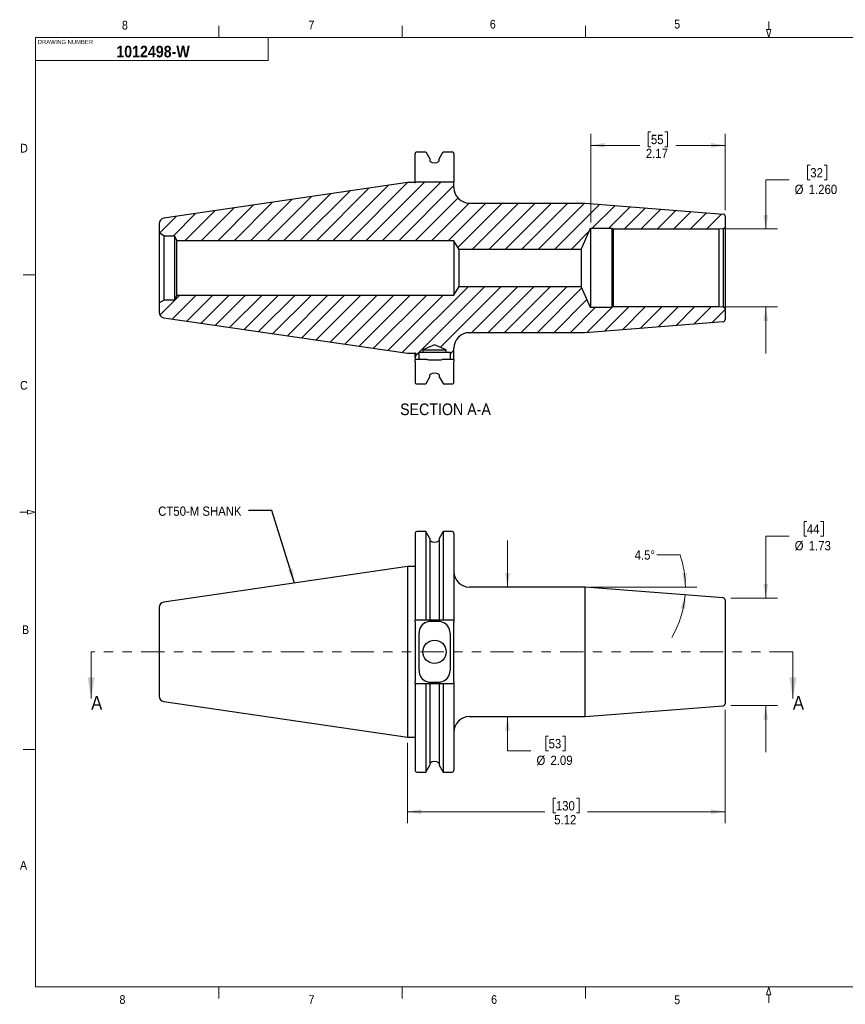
# Model space of a CAD drawing. Header units: inches. Extents: x 0.5 to 16.5, y 0.2 to 10.8.
# Tile 1 of 5: x 0.5 to 9.3, y 0.2 to 10.8. Entities that reach past the tile are written whole.
import ezdxf

# ---------------------------------------------------------------- set-up
doc = ezdxf.new("R2010")
doc.units = ezdxf.units.IN
doc.header["$MEASUREMENT"] = 0
doc.linetypes.add('PHANTOM', pattern=[0.5, 0.25, -0.05, 0.05, -0.05, 0.05, -0.05])
doc.styles.add('SLDTEXTSTYLE2', font='GOTHIC.TTF', dxfattribs={"width": 0.913})
doc.styles.add('SLDTEXTSTYLE4', font='GOTHICB.TTF', dxfattribs={"width": 0.913})
doc.styles.get("Standard").update_dxf_attribs({"font": 'GOTHIC.TTF'})
doc.dimstyles.new('SLDDIMSTYLE0', dxfattribs={"dimtxt": 0.1, "dimasz": 0.15, "dimexe": 0, "dimexo": 0.0625, "dimgap": 0.025, "dimtad": 0, "dimtih": 1, "dimtoh": 1, "dimlfac": 1.5, "dimrnd": 1e-09, "dimzin": 12, "dimdsep": 46, "dimtxsty": 'SLDTEXTSTYLE2', "dimsah": 1, "dimcen": 0.09, "dimadec": 0, "dimazin": 3, "dimtfac": 1, "dimtdec": 3, "dimtmove": 0, "dimatfit": 0, "dimfxl": 0, "dimfrac": 2, "dimtolj": 1, "dimtzin": 12, "dimarcsym": 0})
doc.dimstyles.new('SLDDIMSTYLE1', dxfattribs={"dimtxt": 0.1, "dimasz": 0.15, "dimexe": 0, "dimexo": 0.0625, "dimgap": 0.025, "dimtad": 0, "dimtih": 1, "dimtoh": 1, "dimlfac": 1.5, "dimrnd": 1e-09, "dimzin": 12, "dimdsep": 46, "dimtxsty": 'SLDTEXTSTYLE2', "dimsah": 1, "dimcen": 0.09, "dimadec": 0, "dimazin": 3, "dimtfac": 1, "dimtdec": 3, "dimtofl": 0, "dimtmove": 0, "dimatfit": 3, "dimfxl": 0, "dimfrac": 2, "dimtolj": 1, "dimtzin": 12, "dimarcsym": 0})
doc.dimstyles.new('SLDDIMSTYLE2', dxfattribs={"dimtxt": 0.1, "dimasz": 0.15, "dimexe": 0, "dimexo": 0.0625, "dimgap": 0.025, "dimtad": 0, "dimtih": 1, "dimtoh": 1, "dimdec": 4, "dimlfac": 1.5, "dimzin": 12, "dimdsep": 46, "dimtxsty": 'SLDTEXTSTYLE2', "dimsah": 1, "dimcen": 0.09, "dimadec": 1, "dimazin": 3, "dimtfac": 1, "dimtdec": 3, "dimtofl": 0, "dimtmove": 0, "dimatfit": 3, "dimfxl": 0, "dimfrac": 2, "dimtolj": 1, "dimtzin": 12, "dimarcsym": 0})
doc.dimstyles.new('SLDDIMSTYLE3', dxfattribs={"dimtxt": 0.18, "dimasz": 0.15, "dimexe": 0, "dimexo": 0.0625, "dimgap": 0, "dimtad": 0, "dimtih": 1, "dimtoh": 1, "dimdec": 0, "dimrnd": 1e-09, "dimzin": 0, "dimdsep": 46, "dimtxsty": 'Standard', "dimsah": 1, "dimcen": 0.09, "dimadec": 0, "dimazin": 0, "dimtfac": 0.15, "dimtdec": 0, "dimtofl": 0, "dimtmove": 0, "dimatfit": 3, "dimfxl": 0, "dimfrac": 2, "dimtolj": 1, "dimtzin": 0, "dimarcsym": 0})
doc.dimstyles.new('SLDDIMSTYLE4', dxfattribs={"dimtxt": 0.1, "dimasz": 0.15, "dimexe": 0, "dimexo": 0.0625, "dimgap": 0.025, "dimtad": 0, "dimtih": 1, "dimtoh": 1, "dimdec": 3, "dimlfac": 1.5, "dimrnd": 1e-09, "dimzin": 4, "dimdsep": 46, "dimtxsty": 'SLDTEXTSTYLE2', "dimsah": 1, "dimcen": 0.09, "dimadec": 0, "dimazin": 1, "dimtfac": 1, "dimtdec": 3, "dimtmove": 0, "dimatfit": 0, "dimfxl": 0, "dimfrac": 2, "dimtolj": 1, "dimtzin": 12, "dimarcsym": 0})

# ---------------------------------------------------------------- blocks, each defined once
blk = doc.blocks.new('_D')
at = {"color": 7, "linetype": 'Continuous', "lineweight": 0}
for p, q in [((8.91, 5.401), (8.88, 5.401)), ((8.88, 5.401), (8.88, 5.242)), ((9.058, 5.401), (9.088, 5.401)), ((9.088, 5.401), (9.088, 5.242)), ((8.719, 5.242), (8.469, 5.242)), ((8.469, 5.242), (8.469, 4.577)), ((8.88, 5.242), (8.91, 5.242)), ((9.088, 5.242), (9.058, 5.242)), ((8.094, 4.577), (8.594, 4.577)), ((8.094, 3.422), (8.594, 3.422)), ((8.469, 3.422), (8.469, 2.922))]:
    blk.add_line(p, q, dxfattribs=at)
at = {"color": 7, "linetype": 'Continuous', "lineweight": 18}
for points in [[(8.469, 4.577), (8.494, 4.727), (8.444, 4.727)], [(8.469, 3.422), (8.444, 3.272), (8.494, 3.272)]]:
    blk.add_solid(points, dxfattribs=at)
at = {"color": 7, "linetype": 'Continuous', "lineweight": 18, "char_height": 0.1, "attachment_point": 1, "style": 'SLDTEXTSTYLE2'}
for s, insert in [('44', (8.91, 5.369)), ('%%c', (8.779, 5.19)), ('1.73', (8.93, 5.19))]:
    blk.add_mtext(s, dxfattribs=dict(at, insert=insert))
blk = doc.blocks.new('_D_1')
at = {"color": 7, "linetype": 'Continuous', "lineweight": 0}
for p, q in [((8.031, 3.378), (8.031, 2.158)), ((4.619, 3.021), (4.619, 2.158)), ((6.214, 2.427), (6.184, 2.427)), ((6.184, 2.427), (6.184, 2.269)), ((6.436, 2.427), (6.466, 2.427)), ((6.466, 2.427), (6.466, 2.269)), ((4.619, 2.283), (6.096, 2.283)), ((6.184, 2.269), (6.214, 2.269)), ((6.466, 2.269), (6.436, 2.269)), ((8.031, 2.283), (6.554, 2.283))]:
    blk.add_line(p, q, dxfattribs=at)
at = {"color": 7, "linetype": 'Continuous', "lineweight": 18}
for points in [[(4.619, 2.283), (4.769, 2.258), (4.769, 2.308)], [(8.031, 2.283), (7.881, 2.308), (7.881, 2.258)]]:
    blk.add_solid(points, dxfattribs=at)
at = {"color": 7, "linetype": 'Continuous', "lineweight": 18, "char_height": 0.1, "attachment_point": 1, "style": 'SLDTEXTSTYLE2'}
for s, insert in [('130', (6.214, 2.396)), ('5.12', (6.196, 2.247))]:
    blk.add_mtext(s, dxfattribs=dict(at, insert=insert))
blk = doc.blocks.new('_D_2')
at = {"color": 7, "linetype": 'Continuous', "lineweight": 0}
for p, q in [((7.548, 5.042), (7.298, 5.042)), ((6.593, 4.695), (7.73, 4.695))]:
    blk.add_line(p, q, dxfattribs=at)
at = {"color": 7, "linetype": 'Continuous', "lineweight": 18}
for start, end in [(0, 18.8189), (329.8848, 355.5)]:
    blk.add_arc((6.53, 4.695), 1.075, start, end, dxfattribs=at)
for points in [[(7.605, 4.695), (7.62, 4.847), (7.57, 4.843)], [(7.602, 4.611), (7.555, 4.466), (7.605, 4.459)]]:
    blk.add_solid(points, dxfattribs=at)
at = {"color": 7, "linetype": 'Continuous', "lineweight": 18, "insert": (7.06, 5.09), "char_height": 0.1, "attachment_point": 1, "style": 'SLDTEXTSTYLE2'}
blk.add_mtext('4.5°', dxfattribs=at)
blk = doc.blocks.new('_D_3')
at = {"color": 7, "linetype": 'Continuous', "lineweight": 0}
for p, q in [((5.695, 4.695), (5.695, 5.195)), ((5.695, 2.936), (5.695, 3.304)), ((6.136, 3.095), (6.106, 3.095)), ((6.106, 3.095), (6.106, 2.936)), ((6.284, 3.095), (6.315, 3.095)), ((6.315, 3.095), (6.315, 2.936)), ((5.945, 2.936), (5.695, 2.936)), ((6.106, 2.936), (6.136, 2.936)), ((6.315, 2.936), (6.284, 2.936))]:
    blk.add_line(p, q, dxfattribs=at)
at = {"color": 7, "linetype": 'Continuous', "lineweight": 18}
for points in [[(5.695, 4.695), (5.72, 4.845), (5.67, 4.845)], [(5.695, 3.304), (5.67, 3.154), (5.72, 3.154)]]:
    blk.add_solid(points, dxfattribs=at)
at = {"color": 7, "linetype": 'Continuous', "lineweight": 18, "char_height": 0.1, "attachment_point": 1, "style": 'SLDTEXTSTYLE2'}
for s, insert in [('53', (6.136, 3.064)), ('%%c', (6.006, 2.885)), ('2.09', (6.156, 2.885))]:
    blk.add_mtext(s, dxfattribs=dict(at, insert=insert))
blk = doc.blocks.new('_D_4')
at = {"color": 7, "linetype": 'Continuous', "lineweight": 0}
for p, q in [((8.947, 9.227), (8.917, 9.227)), ((8.917, 9.227), (8.917, 9.068)), ((9.095, 9.227), (9.125, 9.227)), ((9.125, 9.227), (9.125, 9.068)), ((8.719, 9.068), (8.469, 9.068)), ((8.469, 9.068), (8.469, 8.543)), ((8.917, 9.068), (8.947, 9.068)), ((9.125, 9.068), (9.095, 9.068)), ((8.027, 8.543), (8.594, 8.543)), ((8.027, 7.704), (8.594, 7.704)), ((8.469, 7.704), (8.469, 7.204))]:
    blk.add_line(p, q, dxfattribs=at)
at = {"color": 7, "linetype": 'Continuous', "lineweight": 18}
for points in [[(8.469, 8.543), (8.494, 8.693), (8.444, 8.693)], [(8.469, 7.704), (8.444, 7.554), (8.494, 7.554)]]:
    blk.add_solid(points, dxfattribs=at)
at = {"color": 7, "linetype": 'Continuous', "lineweight": 18, "char_height": 0.1, "attachment_point": 1, "style": 'SLDTEXTSTYLE2'}
for s, insert in [('32', (8.947, 9.196)), ('%%c', (8.779, 9.017)), ('1.260', (8.93, 9.017))]:
    blk.add_mtext(s, dxfattribs=dict(at, insert=insert))
blk = doc.blocks.new('_D_5')
at = {"color": 7, "linetype": 'Continuous', "lineweight": 0}
for p, q in [((6.588, 8.612), (6.588, 9.565)), ((7.235, 9.584), (7.205, 9.584)), ((7.205, 9.584), (7.205, 9.425)), ((7.383, 9.584), (7.414, 9.584)), ((7.414, 9.584), (7.414, 9.425)), ((8.031, 8.745), (8.031, 9.565)), ((6.588, 9.44), (7.117, 9.44)), ((7.205, 9.425), (7.235, 9.425)), ((7.414, 9.425), (7.383, 9.425)), ((8.031, 9.44), (7.501, 9.44))]:
    blk.add_line(p, q, dxfattribs=at)
at = {"color": 7, "linetype": 'Continuous', "lineweight": 18}
for points in [[(6.588, 9.44), (6.738, 9.415), (6.738, 9.465)], [(8.031, 9.44), (7.881, 9.465), (7.881, 9.415)]]:
    blk.add_solid(points, dxfattribs=at)
at = {"color": 7, "linetype": 'Continuous', "lineweight": 18, "char_height": 0.1, "attachment_point": 1, "style": 'SLDTEXTSTYLE2'}
for s, insert in [('55', (7.235, 9.553)), ('2.17', (7.18, 9.403))]:
    blk.add_mtext(s, dxfattribs=dict(at, insert=insert))

msp = doc.modelspace()

# ---------------------------------------------------------------- hatches: boundary and pattern name
at = {"linetype": 'Continuous', "lineweight": 18}
h = msp.add_hatch(dxfattribs=at)
h.set_pattern_fill('ANSI31', angle=3e-322, style=0)
edge = h.paths.add_edge_path(flags=0)
edge.add_line((5.119, 8.415288), (5.17533, 8.321538))
edge.add_line((5.17533, 8.321538), (6.485977, 8.321538))
edge.add_line((6.485977, 8.321538), (6.587504, 8.549572))
edge.add_line((6.587504, 8.549572), (6.814573, 8.549572))
edge.add_line((6.814573, 8.549572), (6.831073, 8.542905))
edge.add_line((6.831073, 8.542905), (7.964407, 8.542905))
edge.add_line((7.964407, 8.542905), (8.011073, 8.546988))
edge.add_line((8.011073, 8.546988), (8.031073, 8.558535))
edge.add_line((8.031073, 8.558535), (8.031073, 8.682562))
edge.add_arc((8.011073, 8.682562), 0.02, 360, 445.5)
edge.add_line((8.012642, 8.7025), (6.53034, 8.81916))
edge.add_line((6.53034, 8.81916), (5.285666, 8.81916))
edge.add_arc((5.285666, 8.985826), 0.166667, 180, 270, ccw=False)
edge.add_line((5.119, 8.985826), (5.119, 9.045288))
edge.add_line((5.119, 9.045288), (4.711175, 9.045288))
edge.add_arc((4.701666, 9.050122), 0.010667, 270, 333.0556418, ccw=False)
edge.add_line((4.701666, 9.039455), (4.619, 9.039455))
edge.add_line((4.619, 9.039455), (2.003675, 8.658056))
edge.add_arc((2.012333, 8.598684), 0.06, 98.2971, 180)
edge.add_line((1.952333, 8.598684), (1.952333, 8.498622))
edge.add_line((1.952333, 8.498622), (2.002274, 8.469788))
edge.add_line((2.002274, 8.469788), (2.119, 8.469788))
edge.add_line((2.119, 8.469788), (2.143265, 8.415288))
edge.add_line((2.143265, 8.415288), (5.119, 8.415288))
h = msp.add_hatch(dxfattribs=at)
h.set_pattern_fill('ANSI31', angle=3e-322, style=0)
edge = h.paths.add_edge_path(flags=0)
edge.add_line((1.952333, 7.748622), (1.952333, 7.64856))
edge.add_arc((2.012333, 7.64856), 0.06, 180, 261.7029)
edge.add_line((2.003675, 7.589188), (4.619, 7.207788))
edge.add_line((4.619, 7.207788), (4.701666, 7.207788))
edge.add_arc((4.701666, 7.197122), 0.010667, -17.5, 90, ccw=False)
edge.add_line((4.711839, 7.193914), (4.702333, 7.163764))
edge.add_line((4.702333, 7.163764), (4.702333, 7.138622))
edge.add_line((4.702333, 7.138622), (4.744, 7.138622))
edge.add_line((4.744, 7.138622), (4.744, 7.217288))
edge.add_line((4.744, 7.217288), (4.785666, 7.217288))
edge.add_line((4.785666, 7.217288), (4.785666, 7.243955))
edge.add_line((4.785666, 7.243955), (4.910666, 7.295732))
edge.add_line((4.910666, 7.295732), (5.035666, 7.243955))
edge.add_line((5.035666, 7.243955), (5.035666, 7.217288))
edge.add_line((5.035666, 7.217288), (5.077333, 7.217288))
edge.add_line((5.077333, 7.217288), (5.077333, 7.138622))
edge.add_line((5.077333, 7.138622), (5.119, 7.138622))
edge.add_line((5.119, 7.138622), (5.119, 7.261417))
edge.add_arc((5.285666, 7.261417), 0.166667, 90, 180, ccw=False)
edge.add_line((5.285666, 7.428084), (6.53034, 7.428084))
edge.add_line((6.53034, 7.428084), (8.012642, 7.544743))
edge.add_arc((8.011073, 7.564682), 0.02, 274.5, 360)
edge.add_line((8.031073, 7.564682), (8.031073, 7.688709))
edge.add_line((8.031073, 7.688709), (8.011073, 7.700256))
edge.add_line((8.011073, 7.700256), (7.964407, 7.704338))
edge.add_line((7.964407, 7.704338), (6.831073, 7.704338))
edge.add_line((6.831073, 7.704338), (6.814573, 7.697672))
edge.add_line((6.814573, 7.697672), (6.587504, 7.697672))
edge.add_line((6.587504, 7.697672), (6.485977, 7.925705))
edge.add_line((6.485977, 7.925705), (5.17533, 7.925705))
edge.add_line((5.17533, 7.925705), (5.119, 7.831955))
edge.add_line((5.119, 7.831955), (2.143265, 7.831955))
edge.add_line((2.143265, 7.831955), (2.119, 7.777455))
edge.add_line((2.119, 7.777455), (2.002274, 7.777455))
edge.add_line((2.002274, 7.777455), (1.952333, 7.748622))

# ---------------------------------------------------------------- linework, layer by layer
at = {"color": 7, "linetype": 'Continuous', "lineweight": 18}
for p, q in [((2.59375, 10.6), (2.59375, 10.725)), ((4.5625, 10.6), (4.5625, 10.725)), ((6.53125, 10.6), (6.53125, 10.725)), ((8.522776, 10.685), (8.477224, 10.685)), ((8.477224, 10.685), (8.5, 10.6)), ((8.5, 10.685), (8.5, 10.77)), ((8.522776, 10.685), (8.5, 10.6)), ((0.625, 10.6), (16.375, 10.6)), ((0.625, 10.6), (0.625, 0.4)), ((3.125, 10.35), (3.125, 10.6)), ((3.125, 10.35), (0.625, 10.35)), ((0.616466, 8.05), (0.491466, 8.05)), ((0.54, 5.5), (0.455, 5.5)), ((0.625, 5.5), (0.54, 5.522776)), ((0.54, 5.477224), (0.54, 5.522776)), ((0.625, 5.5), (0.54, 5.477224)), ((1.222884, 3.999802), (1.222884, 3.499802)), ((8.760522, 3.999802), (8.760522, 3.499802)), ((0.616466, 2.95), (0.491466, 2.95)), ((16.375, 0.4), (0.625, 0.4)), ((2.59375, 0.4), (2.59375, 0.275)), ((4.5625, 0.4), (4.5625, 0.275)), ((6.53125, 0.4), (6.53125, 0.275)), ((8.5, 0.4), (8.477224, 0.315)), ((8.5, 0.4), (8.522776, 0.315)), ((8.522776, 0.315), (8.477224, 0.315)), ((8.5, 0.315), (8.5, 0.23))]:
    msp.add_line(p, q, dxfattribs=at)
at = {"color": 7, "linetype": 'Continuous', "lineweight": 25}
for p, q in [((4.702333, 9.065288), (4.702333, 9.348994)), ((4.722333, 9.369737), (4.818684, 9.369737)), ((4.818684, 9.369737), (4.8609, 9.293774)), ((4.961566, 9.293774), (5.003782, 9.369737)), ((5.003782, 9.369737), (5.099, 9.369737)), ((5.119, 9.348994), (5.119, 9.065288)), ((4.8609, 9.293774), (4.8609, 9.272469)), ((4.961566, 9.272469), (4.961566, 9.293774)), ((4.619, 9.039455), (2.003675, 8.658056)), ((4.701666, 9.039455), (4.619, 9.039455)), ((4.702333, 9.045288), (4.702333, 9.065288)), ((4.702333, 9.039476), (4.702333, 9.045288)), ((4.711016, 9.045288), (4.702333, 9.045288)), ((5.119, 9.045288), (4.711175, 9.045288)), ((5.119, 9.065288), (5.119, 9.045288)), ((5.119, 8.985827), (5.119, 9.045288)), ((5.285666, 8.81916), (6.53034, 8.81916)), ((6.53034, 8.81916), (8.012643, 8.7025)), ((8.031073, 8.682562), (8.031073, 8.558535)), ((1.952333, 8.598684), (1.952333, 8.498622)), ((2.002274, 8.469788), (1.952333, 8.498622)), ((1.952333, 8.498622), (1.952333, 7.748622)), ((2.002274, 8.469788), (2.119, 8.469788)), ((2.002274, 8.469788), (2.002274, 7.777455)), ((2.119, 8.469788), (2.143265, 8.415288)), ((2.119, 8.469788), (2.119, 7.777455)), ((6.485977, 8.321538), (6.587504, 8.549572)), ((6.587504, 8.549572), (6.814573, 8.549572)), ((6.587504, 8.549572), (6.587504, 7.697672)), ((6.814573, 8.549572), (6.831073, 8.542905)), ((6.814573, 8.549572), (6.814573, 7.697672)), ((6.831073, 8.542905), (7.964407, 8.542905)), ((6.831073, 8.542905), (6.831073, 7.704338)), ((7.964407, 8.542905), (8.011073, 8.546988)), ((7.964407, 8.542905), (7.964407, 7.704338)), ((8.011073, 8.546988), (8.031073, 8.558535)), ((8.011073, 8.546988), (8.011073, 7.700256)), ((8.031073, 8.558535), (8.031073, 7.688709)), ((5.119, 8.415288), (2.143265, 8.415288)), ((2.143265, 7.831955), (2.143265, 8.415288)), ((5.175331, 8.321538), (5.119, 8.415288)), ((5.119, 8.415288), (5.119, 7.831955)), ((6.485977, 8.321538), (5.175331, 8.321538)), ((5.175331, 7.925705), (5.175331, 8.321538)), ((6.485977, 8.321538), (6.485977, 7.925705)), ((2.143265, 7.831955), (2.119, 7.777455)), ((2.143265, 7.831955), (5.119, 7.831955)), ((5.119, 7.831955), (5.175331, 7.925705)), ((5.175331, 7.925705), (6.485977, 7.925705)), ((6.587504, 7.697672), (6.485977, 7.925705)), ((1.952333, 7.748622), (2.002274, 7.777455)), ((1.952333, 7.748622), (1.952333, 7.64856)), ((2.119, 7.777455), (2.002274, 7.777455)), ((6.814573, 7.697672), (6.587504, 7.697672)), ((6.831073, 7.704338), (6.814573, 7.697672)), ((7.964407, 7.704338), (6.831073, 7.704338)), ((8.011073, 7.700256), (7.964407, 7.704338)), ((8.031073, 7.688709), (8.011073, 7.700256)), ((8.031073, 7.688709), (8.031073, 7.564682)), ((2.003675, 7.589188), (4.619, 7.207788)), ((8.012643, 7.544743), (6.53034, 7.428084)), ((6.53034, 7.428084), (5.285666, 7.428084)), ((4.619, 7.207788), (4.701666, 7.207788)), ((4.702333, 7.163764), (4.702333, 7.207768)), ((4.711839, 7.193914), (4.702333, 7.163764)), ((4.744, 7.217288), (4.785666, 7.217288)), ((4.744, 7.138622), (4.744, 7.217288)), ((4.910666, 7.295732), (4.785666, 7.243955)), ((4.785666, 7.243955), (4.785666, 7.217288)), ((4.785666, 7.243955), (5.035666, 7.243955)), ((4.785666, 7.217288), (5.035666, 7.217288)), ((5.035666, 7.243955), (4.910666, 7.295732)), ((5.035666, 7.217288), (5.035666, 7.243955)), ((5.035666, 7.217288), (5.077333, 7.217288)), ((5.077333, 7.217288), (5.077333, 7.138622)), ((5.119, 7.138622), (5.119, 7.261417)), ((4.702333, 7.163764), (4.702333, 7.138622)), ((4.744, 7.138622), (4.702333, 7.138622)), ((4.702333, 7.118622), (4.702333, 7.138622)), ((4.702333, 7.118622), (4.702333, 6.89825)), ((4.828445, 7.138622), (4.744, 7.138622)), ((4.868666, 7.137478), (4.952666, 7.137478)), ((5.077333, 7.138622), (4.992888, 7.138622)), ((5.119, 7.138622), (5.077333, 7.138622)), ((5.119, 7.138622), (5.119, 7.118622)), ((5.119, 6.89825), (5.119, 7.118622)), ((4.722333, 6.877507), (4.818684, 6.877507)), ((4.8609, 6.95347), (4.8609, 6.974774)), ((4.961566, 6.974774), (4.961566, 6.95347)), ((5.003782, 6.877507), (5.099, 6.877507)), ((4.818684, 5.291469), (4.722333, 5.291469)), ((4.8609, 5.218348), (4.818684, 5.291469)), ((4.818684, 5.291469), (4.818684, 4.339802)), ((5.003782, 5.291469), (4.961566, 5.218348)), ((5.099, 5.291469), (5.003782, 5.291469)), ((5.003782, 5.291469), (5.003782, 4.339802)), ((4.702333, 5.271468), (4.702333, 4.339802)), ((4.8609, 5.218348), (4.8609, 4.339802)), ((4.961566, 5.218348), (4.961566, 4.339802)), ((5.119, 5.271468), (5.119, 4.339802)), ((4.619, 4.915635), (2.003675, 4.534236)), ((4.701666, 4.915635), (4.619, 4.915635)), ((4.619, 4.915635), (4.619, 3.999802)), ((4.702333, 4.915656), (4.701666, 4.915635)), ((6.53034, 4.69534), (5.285666, 4.69534)), ((8.012643, 4.57868), (6.53034, 4.69534)), ((6.53034, 3.304264), (6.53034, 4.69534)), ((8.031073, 4.558742), (8.031073, 3.440862)), ((1.952333, 4.474864), (1.952333, 3.999802)), ((4.722333, 4.339802), (4.702333, 4.339802)), ((4.702333, 4.319802), (4.702333, 4.339802)), ((4.818684, 4.339802), (4.722333, 4.339802)), ((4.8609, 4.339802), (4.818684, 4.339802)), ((4.862564, 4.339802), (4.8609, 4.339802)), ((4.959903, 4.339802), (4.862564, 4.339802)), ((4.961566, 4.339802), (4.959903, 4.339802)), ((5.003782, 4.339802), (4.961566, 4.339802)), ((5.099, 4.339802), (5.003782, 4.339802)), ((5.119, 4.339802), (5.099, 4.339802)), ((5.119, 4.339802), (5.119, 4.319802)), ((4.702333, 4.319802), (4.702333, 3.679802)), ((4.952666, 4.326469), (4.868666, 4.326469)), ((5.119, 3.679802), (5.119, 4.319802)), ((4.744, 3.797802), (4.744, 4.201802)), ((5.077333, 4.201802), (5.077333, 3.797802)), ((1.952333, 3.999802), (1.952333, 3.52474)), ((4.619, 3.999802), (4.619, 3.083969)), ((4.702333, 3.659802), (4.702333, 3.679802)), ((4.702333, 3.659802), (4.702333, 2.728135)), ((4.702333, 3.659802), (4.722333, 3.659802)), ((4.722333, 3.659802), (4.818684, 3.659802)), ((4.818684, 3.659802), (4.818684, 2.708135)), ((4.818684, 3.659802), (4.8609, 3.659802)), ((4.8609, 3.659802), (4.8609, 2.781255)), ((4.8609, 3.659802), (4.862564, 3.659802)), ((4.862564, 3.659802), (4.959903, 3.659802)), ((4.868666, 3.673135), (4.952666, 3.673135)), ((4.959903, 3.659802), (4.961566, 3.659802)), ((4.961566, 3.659802), (4.961566, 2.781255)), ((4.961566, 3.659802), (5.003782, 3.659802)), ((5.003782, 3.659802), (5.003782, 2.708135)), ((5.003782, 3.659802), (5.099, 3.659802)), ((5.099, 3.659802), (5.119, 3.659802)), ((5.119, 3.679802), (5.119, 3.659802)), ((5.119, 3.659802), (5.119, 2.728135)), ((2.003675, 3.465368), (4.619, 3.083969)), ((6.53034, 3.304264), (8.012643, 3.420923)), ((5.285666, 3.304264), (6.53034, 3.304264)), ((4.619, 3.083969), (4.701666, 3.083969)), ((4.701666, 3.083969), (4.702333, 3.083948)), ((4.818684, 2.708135), (4.8609, 2.781255)), ((4.961566, 2.781255), (5.003782, 2.708135)), ((4.722333, 2.708135), (4.818684, 2.708135)), ((5.003782, 2.708135), (5.099, 2.708135))]:
    msp.add_line(p, q, dxfattribs=at)
at = {"color": 7, "linetype": 'PHANTOM', "lineweight": 18}
msp.add_line((8.760522, 3.999802), (1.222884, 3.999802), dxfattribs=at)
at = {"color": 7, "linetype": 'Continuous', "lineweight": 25, "flags": 128}
for points in [[(4.818684, 6.877507), (4.820615, 6.880974), (4.8609, 6.95347)], [(4.961566, 6.95347), (5.001851, 6.880974), (5.003782, 6.877507)]]:
    msp.add_lwpolyline(points, dxfattribs=at)
at = {"color": 7, "linetype": 'Continuous', "lineweight": 25}
msp.add_circle((4.910666, 3.999802), 0.125, dxfattribs=at)
for centre, radius, start, end in [((4.722715, 9.349355), 0.020385, 91.0733177, 181.0167758), ((5.098649, 9.349385), 0.020355, 358.8979966, 89.0119624), ((4.865116, 9.272439), 0.004216, 179.5866261, 232.7453443), ((4.911233, 9.333362), 0.080626, 232.868719, 307.131281), ((4.957343, 9.272442), 0.004224, 307.3056835, 0.3623461), ((4.701666, 9.050122), 0.010667, 270, 333.0556418), ((5.285666, 8.985826), 0.166667, 180, 270), ((8.011073, 8.682562), 0.02, 0, 85.5), ((2.012333, 8.598684), 0.06, 98.2971, 180), ((2.012333, 7.64856), 0.06, 180, 261.7029), ((8.011073, 7.564682), 0.02, 274.5, 0), ((5.285666, 7.261417), 0.166667, 90, 180), ((4.701666, 7.197122), 0.010667, 342.5, 90), ((4.868105, 7.825517), 0.68804, 266.6954838, 270.0467265), ((4.958044, 7.656151), 0.518701, 269.4059973, 273.8517924), ((4.911233, 6.913887), 0.080622, 52.8664101, 127.1335899), ((4.722709, 6.897883), 0.020379, 178.9671584, 268.942748), ((4.86513, 6.974798), 0.00423, 127.34872, 180.3193096), ((4.957324, 6.974792), 0.004242, 359.7613702, 52.5706002), ((5.098595, 6.89791), 0.020408, 271.1362107, 0.9538304), ((4.722333, 5.271468), 0.02, 90, 180), ((5.099, 5.271468), 0.02, 0, 90), ((4.8649, 5.197905), 0.004, 180, 234.2652515), ((4.911233, 5.262302), 0.083333, 234.2652515, 305.7347485), ((4.957566, 5.197905), 0.004, 305.7347485, 0), ((5.285666, 4.862007), 0.166667, 180, 270), ((8.011073, 4.558742), 0.02, 0, 85.5), ((2.012333, 4.474864), 0.06, 98.2971, 180), ((4.868666, 4.201802), 0.124667, 108.822246, 180), ((4.868674, 4.201755), 0.124714, 90.0036274, 108.8186626), ((4.952659, 4.201754), 0.124714, 71.1813595, 89.9963505), ((4.952666, 4.201802), 0.124667, 0, 71.177754), ((4.868666, 3.797802), 0.124667, 180, 251.177754), ((4.952666, 3.797802), 0.124667, 288.822246, 0), ((4.868674, 3.797849), 0.124714, 251.1813595, 269.9963505), ((4.952659, 3.797849), 0.124714, 270.0036274, 288.8186626), ((2.012333, 3.52474), 0.06, 180, 261.7029), ((8.011073, 3.440862), 0.02, 274.5, 0), ((5.285666, 3.137597), 0.166667, 90, 180), ((4.8649, 2.801699), 0.004, 125.7347485, 180), ((4.911233, 2.737302), 0.083333, 54.2652515, 125.7347485), ((4.957566, 2.801699), 0.004, 0, 54.2652515), ((4.722333, 2.728135), 0.02, 180, 270), ((5.099, 2.728135), 0.02, 270, 0)]:
    msp.add_arc(centre, radius, start, end, dxfattribs=at)
at = {"color": 7, "linetype": 'Continuous', "lineweight": 18}
for points in [[(1.222884, 3.499802), (1.260384, 3.724802), (1.185384, 3.724802)], [(8.760522, 3.499802), (8.798022, 3.724802), (8.723022, 3.724802)]]:
    msp.add_solid(points, dxfattribs=at)

# ---------------------------------------------------------------- texts
at = {"color": 7, "linetype": 'Continuous', "lineweight": 0}
for s, insert, char_height, attachment_point, style in [('6', (5.504931, 10.788042), 0.09375, 1, 'SLDTEXTSTYLE2'), ('5', (7.484938, 10.788579), 0.09375, 1, 'SLDTEXTSTYLE2'), ('8', (1.5532, 10.777498), 0.09375, 1, 'SLDTEXTSTYLE2'), ('7', (3.557231, 10.779951), 0.09375, 1, 'SLDTEXTSTYLE2'), ('DRAWING NUMBER', (0.649835, 10.573222), 0.045, 1, 'SLDTEXTSTYLE2'), ('1012498-W', (1.887196, 10.50961), 0.125, 2, 'SLDTEXTSTYLE4'), ('D', (0.460164, 9.456448), 0.09375, 1, 'SLDTEXTSTYLE2'), ('C', (0.458868, 6.909245), 0.09375, 1, 'SLDTEXTSTYLE2'), ('SECTION A-A', (5.028606, 6.667339), 0.125, 2, 'SLDTEXTSTYLE2'), ('CT50-M SHANK', (1.942675, 5.560885), 0.1, 1, 'SLDTEXTSTYLE2'), ('B', (0.479724, 4.28415), 0.09375, 1, 'SLDTEXTSTYLE2'), ('A', (0.457564, 1.754751), 0.09375, 1, 'SLDTEXTSTYLE2'), ('8', (1.526774, 0.311864), 0.09375, 1, 'SLDTEXTSTYLE2'), ('7', (3.557427, 0.312162), 0.09375, 1, 'SLDTEXTSTYLE2'), ('6', (5.518825, 0.312556), 0.09375, 1, 'SLDTEXTSTYLE2'), ('5', (7.485116, 0.309487), 0.09375, 1, 'SLDTEXTSTYLE2')]:
    msp.add_mtext(s, dxfattribs=dict(at, insert=insert, char_height=char_height, attachment_point=attachment_point, style=style))
at = {"color": 7, "linetype": 'Continuous', "char_height": 0.145833, "attachment_point": 1, "style": 'SLDTEXTSTYLE2'}
for insert in [(1.222884, 3.52541), (8.760522, 3.52541)]:
    msp.add_mtext('A', dxfattribs=dict(at, insert=insert))

# ---------------------------------------------------------------- dimensions: what is measured, and where the dimension line sits
at = {"color": 7, "linetype": 'Continuous', "lineweight": 18}
dim = msp.add_linear_dim(base=(6.587504, 9.439918), p1=(8.031073, 8.682562), p2=(6.587504, 8.549572), dimstyle='SLDDIMSTYLE1', dxfattribs=at)
dim.commit()
dim.dimension.update_dxf_attribs({"geometry": '_D_5', "text_midpoint": (7.309289, 9.439918), "dimtype": 160})
for base, p1, p2, dimstyle, picture, middle in [((8.468573, 7.704338), (7.964407, 8.542905), (7.964407, 7.704338), 'SLDDIMSTYLE4', '_D_4', (8.468573, 9.068003)), ((8.468573, 3.422374), (8.031073, 4.57723), (8.031073, 3.422374), 'SLDDIMSTYLE0', '_D', (8.468573, 5.241758)), ((5.694741, 3.304264), (5.285666, 4.69534), (5.285666, 3.304264), 'SLDDIMSTYLE0', '_D_3', (5.694741, 2.935873))]:
    dim = msp.add_linear_dim(base=base, p1=p1, p2=p2, angle=90, text='%%c<>', dimstyle=dimstyle, dxfattribs=at)
    dim.commit()
    dim.dimension.update_dxf_attribs({"geometry": picture, "text_midpoint": middle, "dimtype": 160})
dim = msp.add_angular_dim_2l(base=(7.556662, 4.375526), line1=((5.285666, 4.69534), (6.53034, 4.69534)), line2=((8.012642, 4.57868), (6.53034, 4.69534)), dimstyle='SLDDIMSTYLE2', dxfattribs=at)
dim.commit()
dim.dimension.update_dxf_attribs({"geometry": '_D_2', "text_midpoint": (7.547871, 5.04211), "dimtype": 162})
dim = msp.add_linear_dim(base=(8.031073, 2.28332), p1=(4.619, 3.083968), p2=(8.031073, 3.440862), angle=0, dimstyle='SLDDIMSTYLE1', dxfattribs=at)
dim.commit()
dim.dimension.update_dxf_attribs({"geometry": '_D_1', "text_midpoint": (6.325037, 2.28332), "dimtype": 160})

# ---------------------------------------------------------------- leaders
at = {"color": 7, "linetype": 'Continuous', "lineweight": 0}
msp.add_leader([(3.407359, 4.738939), (3.162426, 5.516684), (2.912426, 5.516684)], dimstyle='SLDDIMSTYLE3', dxfattribs=at)

doc.saveas('drawing.dxf')
